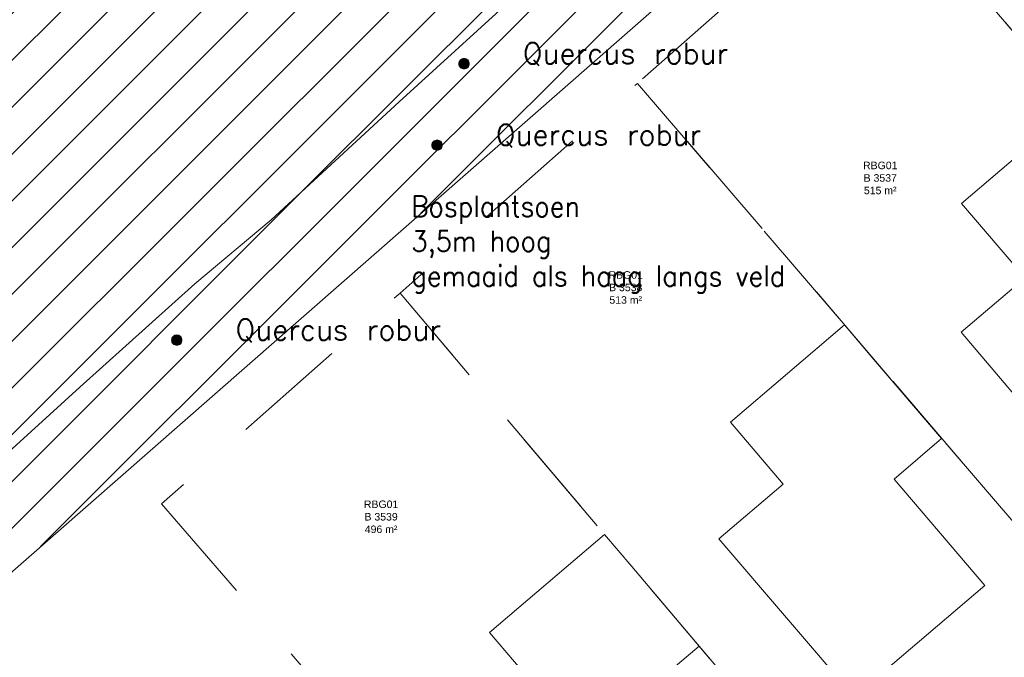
# Model space of a CAD drawing. Header units: metres. Extents: x 102852 to 107197, y 385458 to 392889.
# Tile 25 of 50: x 106858 to 106905, y 392542 to 392573. Entities that reach past the tile are written whole.
import ezdxf
from ezdxf.enums import TextEntityAlignment as Align

# ---------------------------------------------------------------- set-up
doc = ezdxf.new("R2010")
doc.units = ezdxf.units.M
doc.linetypes.add('KG-PERCEEL', pattern=[19, 5.5, -2, -2, 5.5, -2, -2])
for name, color, linetype, lineweight in [('0-BEPLANTING', 14, 'Continuous', 30), ('0-GRAS OM SPORTVELDEN', 2, 'Continuous', 30), ('_alg-maatvoering', 7, 'Continuous', 0), ('B-WE-GR-STRUIK-G', 90, 'Continuous', 13), ('B-WE-KG-GRENS-T18', 10, 'Continuous', 13), ('B-WE-KG-GRENS_PERCEEL-GV', 150, 'KG-PERCEEL', 13), ('B-WE-OG-TOPOGRAFIE_BEBOUWING-G', 8, 'Continuous', 13), ('Bomen', 84, 'Continuous', 0), ('Boomsoort', 10, 'Continuous', 0), ('N-WE-IE-TERREINAFSCHEIDING_KUNSTMATIG_HEKWERK-G', 6, 'Continuous', 0), ('X-XX-AL-VERWIJZING-S', 7, 'Continuous', 30)]:
    doc.layers.add(name, color=color, linetype=linetype, lineweight=lineweight)
doc.styles.add('arial', font='arial.ttf')
doc.styles.add('NLCS-ISO-T25', font='NLCS-ISO.ttf')
doc.styles.add('Style-txt', font='txt.shx')
pattern_1 = [(45, (0, 0), (-1.122532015, 1.122532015), [])]

# ---------------------------------------------------------------- blocks, each defined once
blk = doc.blocks.new('kadata_3')
at = {"layer": 'B-WE-KG-GRENS_PERCEEL-GV'}
for points in [[(106898.673, 392579.82), (106920.8, 392553.844), (106921.512, 392554.403), (106899.835, 392580.847)], [(106898.673, 392579.82), (106887.193, 392569.673), (106909.2, 392543.974), (106920.8, 392553.844)], [(106909.2, 392543.974), (106887.193, 392569.673), (106875.803, 392559.605), (106897.292, 392534.241)], [(106864.367, 392549.496), (106885.892, 392524.568), (106897.292, 392534.241), (106875.803, 392559.605)]]:
    blk.add_3dface(points, dxfattribs=at)
at = {"layer": 'B-WE-OG-TOPOGRAFIE_BEBOUWING-G', "flags": 128}
for points in [[(106910.17, 392566.34), (106908.234, 392568.61), (106902.723, 392563.915), (106905.771, 392560.337), (106902.71, 392557.729), (106905.94, 392553.93), (106909.18, 392550.12), (106915.47, 392555.48), (106911.13, 392560.57), (106913.42, 392562.53), (106910.17, 392566.34)], [(106898.52, 392556.43), (106897.115, 392558.079), (106891.642, 392553.416), (106894.171, 392550.447), (106891.089, 392547.821), (106894.33, 392544.031), (106897.58, 392540.23), (106903.85, 392545.58), (106899.49, 392550.68), (106901.77, 392552.63), (106898.52, 392556.43)], [(106886.918, 392546.485), (106885.608, 392548.022), (106880.092, 392543.323), (106882.491, 392540.506), (106879.441, 392537.908), (106882.67, 392534.1), (106885.9, 392530.29), (106892.19, 392535.62), (106887.86, 392540.73), (106890.15, 392542.67), (106886.918, 392546.485)]]:
    blk.add_lwpolyline(points, dxfattribs=at)
at = {"layer": 'B-WE-KG-GRENS-T18', "char_height": 0.36, "attachment_point": 5, "style": 'NLCS-ISO-T25'}
for s, insert in [('\\fArial|b0|i0|c00|p39;RBG01\\PB 3537\\P515 m²', (106898.829, 392565.133)), ('\\fArial|b0|i0|c00|p39;RBG01\\PB 3538\\P513 m²', (106886.624, 392559.878)), ('\\fArial|b0|i0|c00|p39;RBG01\\PB 3539\\P496 m²', (106874.894, 392548.875))]:
    blk.add_mtext(s, dxfattribs=dict(at, insert=insert))
blk = doc.blocks.new('MPOLYGON_112')
at = {"layer": 'Bomen', "flags": 128}
for points in [[(106878.774, 392570.849), (106878.731, 392570.826), (106879.009, 392570.826)], [(106878.821, 392570.863), (106878.774, 392570.849), (106878.966, 392570.849)], [(106878.774, 392570.849), (106878.966, 392570.849), (106879.009, 392570.826)], [(106878.87, 392570.868), (106878.821, 392570.863), (106878.919, 392570.863)], [(106878.821, 392570.863), (106878.919, 392570.863), (106878.966, 392570.849)], [(106878.625, 392570.667), (106878.62, 392570.618), (106879.12, 392570.618)], [(106878.62, 392570.618), (106878.625, 392570.569), (106879.115, 392570.569)], [(106878.62, 392570.618), (106879.12, 392570.618), (106879.115, 392570.569)], [(106878.639, 392570.714), (106878.625, 392570.667), (106879.115, 392570.667)], [(106878.625, 392570.667), (106879.115, 392570.667), (106879.12, 392570.618)], [(106878.625, 392570.569), (106878.639, 392570.522), (106879.101, 392570.522)], [(106878.625, 392570.569), (106879.115, 392570.569), (106879.101, 392570.522)], [(106878.662, 392570.757), (106878.639, 392570.714), (106879.101, 392570.714)], [(106878.639, 392570.714), (106879.101, 392570.714), (106879.115, 392570.667)], [(106878.639, 392570.522), (106878.662, 392570.479), (106879.078, 392570.479)], [(106878.639, 392570.522), (106879.101, 392570.522), (106879.078, 392570.479)], [(106878.693, 392570.795), (106878.662, 392570.757), (106879.078, 392570.757)], [(106878.662, 392570.757), (106879.078, 392570.757), (106879.101, 392570.714)], [(106878.662, 392570.479), (106878.693, 392570.441), (106879.047, 392570.441)], [(106878.662, 392570.479), (106879.078, 392570.479), (106879.047, 392570.441)], [(106878.731, 392570.826), (106878.693, 392570.795), (106879.047, 392570.795)], [(106878.693, 392570.795), (106879.047, 392570.795), (106879.078, 392570.757)], [(106878.693, 392570.441), (106878.731, 392570.41), (106879.009, 392570.41)], [(106878.693, 392570.441), (106879.047, 392570.441), (106879.009, 392570.41)], [(106878.731, 392570.826), (106879.009, 392570.826), (106879.047, 392570.795)], [(106878.731, 392570.41), (106878.774, 392570.387), (106878.966, 392570.387)], [(106878.731, 392570.41), (106879.009, 392570.41), (106878.966, 392570.387)], [(106878.774, 392570.387), (106878.821, 392570.373), (106878.919, 392570.373)], [(106878.774, 392570.387), (106878.966, 392570.387), (106878.919, 392570.373)], [(106878.821, 392570.373), (106878.919, 392570.373), (106878.87, 392570.368)]]:
    blk.add_lwpolyline(points, close=True, dxfattribs=at)
at = {"layer": 'Bomen', "color": 74, "true_color": 0x55aa00, "flags": 128}
for points in [[(106878.731, 392570.826), (106878.774, 392570.849)], [(106878.774, 392570.849), (106878.821, 392570.863)], [(106878.821, 392570.863), (106878.87, 392570.868)], [(106878.87, 392570.868), (106878.919, 392570.863)], [(106878.919, 392570.863), (106878.966, 392570.849)], [(106878.966, 392570.849), (106879.009, 392570.826)], [(106878.62, 392570.618), (106878.625, 392570.667)], [(106878.625, 392570.569), (106878.62, 392570.618)], [(106878.625, 392570.667), (106878.639, 392570.714)], [(106878.639, 392570.522), (106878.625, 392570.569)], [(106878.639, 392570.714), (106878.662, 392570.757)], [(106878.662, 392570.479), (106878.639, 392570.522)], [(106878.662, 392570.757), (106878.693, 392570.795)], [(106878.693, 392570.441), (106878.662, 392570.479)], [(106878.693, 392570.795), (106878.731, 392570.826)], [(106878.731, 392570.41), (106878.693, 392570.441)], [(106878.774, 392570.387), (106878.731, 392570.41)], [(106878.821, 392570.373), (106878.774, 392570.387)], [(106878.87, 392570.368), (106878.821, 392570.373)], [(106878.919, 392570.373), (106878.87, 392570.368)], [(106878.966, 392570.387), (106878.919, 392570.373)], [(106879.009, 392570.41), (106878.966, 392570.387)], [(106879.009, 392570.826), (106879.047, 392570.795)], [(106879.047, 392570.441), (106879.009, 392570.41)], [(106879.047, 392570.795), (106879.078, 392570.757)], [(106879.078, 392570.479), (106879.047, 392570.441)], [(106879.078, 392570.757), (106879.101, 392570.714)], [(106879.101, 392570.522), (106879.078, 392570.479)], [(106879.101, 392570.714), (106879.115, 392570.667)], [(106879.115, 392570.569), (106879.101, 392570.522)], [(106879.115, 392570.667), (106879.12, 392570.618)], [(106879.12, 392570.618), (106879.115, 392570.569)]]:
    blk.add_lwpolyline(points, dxfattribs=at)
at = {"layer": 'Bomen'}
for points in [[(106878.774, 392570.849), (106878.731, 392570.826), (106879.009, 392570.826)], [(106878.821, 392570.863), (106878.774, 392570.849), (106878.966, 392570.849)], [(106878.774, 392570.849), (106878.966, 392570.849), (106879.009, 392570.826)], [(106878.87, 392570.868), (106878.821, 392570.863), (106878.919, 392570.863)], [(106878.821, 392570.863), (106878.919, 392570.863), (106878.966, 392570.849)], [(106878.625, 392570.667), (106878.62, 392570.618), (106879.12, 392570.618)], [(106878.639, 392570.714), (106878.625, 392570.667), (106879.115, 392570.667)], [(106878.625, 392570.667), (106879.115, 392570.667), (106879.12, 392570.618)], [(106878.662, 392570.757), (106878.639, 392570.714), (106879.101, 392570.714)], [(106878.639, 392570.714), (106879.101, 392570.714), (106879.115, 392570.667)], [(106878.693, 392570.795), (106878.662, 392570.757), (106879.078, 392570.757)], [(106878.662, 392570.757), (106879.078, 392570.757), (106879.101, 392570.714)], [(106878.731, 392570.826), (106878.693, 392570.795), (106879.047, 392570.795)], [(106878.693, 392570.795), (106879.047, 392570.795), (106879.078, 392570.757)], [(106878.731, 392570.826), (106879.009, 392570.826), (106879.047, 392570.795)]]:
    blk.add_solid(points, dxfattribs=at)
at = {"layer": 'Bomen', "extrusion": (0, 0, -1)}
for points in [[(-106878.62, 392570.618), (-106878.625, 392570.569), (-106879.115, 392570.569)], [(-106878.62, 392570.618), (-106879.12, 392570.618), (-106879.115, 392570.569)], [(-106878.625, 392570.569), (-106878.639, 392570.522), (-106879.101, 392570.522)], [(-106878.625, 392570.569), (-106879.115, 392570.569), (-106879.101, 392570.522)], [(-106878.639, 392570.522), (-106878.662, 392570.479), (-106879.078, 392570.479)], [(-106878.639, 392570.522), (-106879.101, 392570.522), (-106879.078, 392570.479)], [(-106878.662, 392570.479), (-106878.693, 392570.441), (-106879.047, 392570.441)], [(-106878.662, 392570.479), (-106879.078, 392570.479), (-106879.047, 392570.441)], [(-106878.693, 392570.441), (-106878.731, 392570.41), (-106879.009, 392570.41)], [(-106878.693, 392570.441), (-106879.047, 392570.441), (-106879.009, 392570.41)], [(-106878.731, 392570.41), (-106878.774, 392570.387), (-106878.966, 392570.387)], [(-106878.731, 392570.41), (-106879.009, 392570.41), (-106878.966, 392570.387)], [(-106878.774, 392570.387), (-106878.821, 392570.373), (-106878.919, 392570.373)], [(-106878.774, 392570.387), (-106878.966, 392570.387), (-106878.919, 392570.373)], [(-106878.821, 392570.373), (-106878.919, 392570.373), (-106878.87, 392570.368)]]:
    blk.add_solid(points, dxfattribs=at)
blk = doc.blocks.new('MPOLYGON_139')
at = {"layer": 'Bomen', "flags": 128}
for points in [[(106864.851, 392557.403), (106864.846, 392557.354), (106865.346, 392557.354)], [(106864.846, 392557.354), (106864.851, 392557.305), (106865.342, 392557.305)], [(106864.846, 392557.354), (106865.346, 392557.354), (106865.342, 392557.305)], [(106864.865, 392557.45), (106864.851, 392557.403), (106865.342, 392557.403)], [(106864.851, 392557.403), (106865.342, 392557.403), (106865.346, 392557.354)], [(106864.851, 392557.305), (106864.865, 392557.259), (106865.327, 392557.259)], [(106864.851, 392557.305), (106865.342, 392557.305), (106865.327, 392557.259)], [(106864.888, 392557.493), (106864.865, 392557.45), (106865.327, 392557.45)], [(106864.865, 392557.45), (106865.327, 392557.45), (106865.342, 392557.403)], [(106864.865, 392557.259), (106864.888, 392557.215), (106865.304, 392557.215)], [(106864.865, 392557.259), (106865.327, 392557.259), (106865.304, 392557.215)], [(106864.92, 392557.531), (106864.888, 392557.493), (106865.304, 392557.493)], [(106864.888, 392557.493), (106865.304, 392557.493), (106865.327, 392557.45)], [(106864.888, 392557.215), (106864.92, 392557.177), (106865.273, 392557.177)], [(106864.888, 392557.215), (106865.304, 392557.215), (106865.273, 392557.177)], [(106864.957, 392557.562), (106864.92, 392557.531), (106865.273, 392557.531)], [(106864.92, 392557.531), (106865.273, 392557.531), (106865.304, 392557.493)], [(106864.92, 392557.177), (106864.957, 392557.146), (106865.235, 392557.146)], [(106864.92, 392557.177), (106865.273, 392557.177), (106865.235, 392557.146)], [(106865.001, 392557.585), (106864.957, 392557.562), (106865.235, 392557.562)], [(106864.957, 392557.562), (106865.235, 392557.562), (106865.273, 392557.531)], [(106864.957, 392557.146), (106865.001, 392557.123), (106865.192, 392557.123)], [(106864.957, 392557.146), (106865.235, 392557.146), (106865.192, 392557.123)], [(106865.048, 392557.599), (106865.001, 392557.585), (106865.192, 392557.585)], [(106865.001, 392557.585), (106865.192, 392557.585), (106865.235, 392557.562)], [(106865.096, 392557.604), (106865.048, 392557.599), (106865.145, 392557.599)], [(106865.048, 392557.599), (106865.145, 392557.599), (106865.192, 392557.585)], [(106865.001, 392557.123), (106865.048, 392557.109), (106865.145, 392557.109)], [(106865.001, 392557.123), (106865.192, 392557.123), (106865.145, 392557.109)], [(106865.048, 392557.109), (106865.145, 392557.109), (106865.096, 392557.104)]]:
    blk.add_lwpolyline(points, close=True, dxfattribs=at)
at = {"layer": 'Bomen', "color": 74, "true_color": 0x55aa00, "flags": 128}
for points in [[(106864.846, 392557.354), (106864.851, 392557.403)], [(106864.851, 392557.305), (106864.846, 392557.354)], [(106864.851, 392557.403), (106864.865, 392557.45)], [(106864.865, 392557.259), (106864.851, 392557.305)], [(106864.865, 392557.45), (106864.888, 392557.493)], [(106864.888, 392557.215), (106864.865, 392557.259)], [(106864.888, 392557.493), (106864.92, 392557.531)], [(106864.92, 392557.177), (106864.888, 392557.215)], [(106864.92, 392557.531), (106864.957, 392557.562)], [(106864.957, 392557.146), (106864.92, 392557.177)], [(106864.957, 392557.562), (106865.001, 392557.585)], [(106865.001, 392557.123), (106864.957, 392557.146)], [(106865.001, 392557.585), (106865.048, 392557.599)], [(106865.048, 392557.599), (106865.096, 392557.604)], [(106865.096, 392557.604), (106865.145, 392557.599)], [(106865.145, 392557.599), (106865.192, 392557.585)], [(106865.192, 392557.585), (106865.235, 392557.562)], [(106865.235, 392557.146), (106865.192, 392557.123)], [(106865.235, 392557.562), (106865.273, 392557.531)], [(106865.273, 392557.177), (106865.235, 392557.146)], [(106865.273, 392557.531), (106865.304, 392557.493)], [(106865.304, 392557.215), (106865.273, 392557.177)], [(106865.304, 392557.493), (106865.327, 392557.45)], [(106865.327, 392557.259), (106865.304, 392557.215)], [(106865.327, 392557.45), (106865.342, 392557.403)], [(106865.342, 392557.305), (106865.327, 392557.259)], [(106865.342, 392557.403), (106865.346, 392557.354)], [(106865.346, 392557.354), (106865.342, 392557.305)], [(106865.048, 392557.109), (106865.001, 392557.123)], [(106865.096, 392557.104), (106865.048, 392557.109)], [(106865.145, 392557.109), (106865.096, 392557.104)], [(106865.192, 392557.123), (106865.145, 392557.109)]]:
    blk.add_lwpolyline(points, dxfattribs=at)
at = {"layer": 'Bomen'}
for points in [[(106864.851, 392557.403), (106864.846, 392557.354), (106865.346, 392557.354)], [(106864.865, 392557.45), (106864.851, 392557.403), (106865.342, 392557.403)], [(106864.851, 392557.403), (106865.342, 392557.403), (106865.346, 392557.354)], [(106864.888, 392557.493), (106864.865, 392557.45), (106865.327, 392557.45)], [(106864.865, 392557.45), (106865.327, 392557.45), (106865.342, 392557.403)], [(106864.92, 392557.531), (106864.888, 392557.493), (106865.304, 392557.493)], [(106864.888, 392557.493), (106865.304, 392557.493), (106865.327, 392557.45)], [(106864.957, 392557.562), (106864.92, 392557.531), (106865.273, 392557.531)], [(106864.92, 392557.531), (106865.273, 392557.531), (106865.304, 392557.493)], [(106865.001, 392557.585), (106864.957, 392557.562), (106865.235, 392557.562)], [(106864.957, 392557.562), (106865.235, 392557.562), (106865.273, 392557.531)], [(106865.048, 392557.599), (106865.001, 392557.585), (106865.192, 392557.585)], [(106865.001, 392557.585), (106865.192, 392557.585), (106865.235, 392557.562)], [(106865.096, 392557.604), (106865.048, 392557.599), (106865.145, 392557.599)], [(106865.048, 392557.599), (106865.145, 392557.599), (106865.192, 392557.585)]]:
    blk.add_solid(points, dxfattribs=at)
at = {"layer": 'Bomen', "extrusion": (0, 0, -1)}
for points in [[(-106864.846, 392557.354), (-106864.851, 392557.305), (-106865.342, 392557.305)], [(-106864.846, 392557.354), (-106865.346, 392557.354), (-106865.342, 392557.305)], [(-106864.851, 392557.305), (-106864.865, 392557.259), (-106865.327, 392557.259)], [(-106864.851, 392557.305), (-106865.342, 392557.305), (-106865.327, 392557.259)], [(-106864.865, 392557.259), (-106864.888, 392557.215), (-106865.304, 392557.215)], [(-106864.865, 392557.259), (-106865.327, 392557.259), (-106865.304, 392557.215)], [(-106864.888, 392557.215), (-106864.92, 392557.177), (-106865.273, 392557.177)], [(-106864.888, 392557.215), (-106865.304, 392557.215), (-106865.273, 392557.177)], [(-106864.92, 392557.177), (-106864.957, 392557.146), (-106865.235, 392557.146)], [(-106864.92, 392557.177), (-106865.273, 392557.177), (-106865.235, 392557.146)], [(-106864.957, 392557.146), (-106865.001, 392557.123), (-106865.192, 392557.123)], [(-106864.957, 392557.146), (-106865.235, 392557.146), (-106865.192, 392557.123)], [(-106865.001, 392557.123), (-106865.048, 392557.109), (-106865.145, 392557.109)], [(-106865.001, 392557.123), (-106865.192, 392557.123), (-106865.145, 392557.109)], [(-106865.048, 392557.109), (-106865.145, 392557.109), (-106865.096, 392557.104)]]:
    blk.add_solid(points, dxfattribs=at)
blk = doc.blocks.new('MPOLYGON_140')
at = {"layer": 'Bomen', "flags": 128}
for points in [[(106877.331, 392566.756), (106877.327, 392566.707), (106877.827, 392566.707)], [(106877.327, 392566.707), (106877.331, 392566.658), (106877.822, 392566.658)], [(106877.327, 392566.707), (106877.827, 392566.707), (106877.822, 392566.658)], [(106877.346, 392566.803), (106877.331, 392566.756), (106877.822, 392566.756)], [(106877.331, 392566.756), (106877.822, 392566.756), (106877.827, 392566.707)], [(106877.331, 392566.658), (106877.346, 392566.611), (106877.808, 392566.611)], [(106877.331, 392566.658), (106877.822, 392566.658), (106877.808, 392566.611)], [(106877.369, 392566.846), (106877.346, 392566.803), (106877.808, 392566.803)], [(106877.346, 392566.803), (106877.808, 392566.803), (106877.822, 392566.756)], [(106877.346, 392566.611), (106877.369, 392566.568), (106877.785, 392566.568)], [(106877.346, 392566.611), (106877.808, 392566.611), (106877.785, 392566.568)], [(106877.4, 392566.884), (106877.369, 392566.846), (106877.785, 392566.846)], [(106877.369, 392566.846), (106877.785, 392566.846), (106877.808, 392566.803)], [(106877.438, 392566.915), (106877.4, 392566.884), (106877.753, 392566.884)], [(106877.4, 392566.884), (106877.753, 392566.884), (106877.785, 392566.846)], [(106877.481, 392566.938), (106877.438, 392566.915), (106877.716, 392566.915)], [(106877.438, 392566.915), (106877.716, 392566.915), (106877.753, 392566.884)], [(106877.528, 392566.952), (106877.481, 392566.938), (106877.672, 392566.938)], [(106877.481, 392566.938), (106877.672, 392566.938), (106877.716, 392566.915)], [(106877.577, 392566.957), (106877.528, 392566.952), (106877.625, 392566.952)], [(106877.528, 392566.952), (106877.625, 392566.952), (106877.672, 392566.938)], [(106877.369, 392566.568), (106877.4, 392566.53), (106877.753, 392566.53)], [(106877.369, 392566.568), (106877.785, 392566.568), (106877.753, 392566.53)], [(106877.4, 392566.53), (106877.438, 392566.499), (106877.716, 392566.499)], [(106877.4, 392566.53), (106877.753, 392566.53), (106877.716, 392566.499)], [(106877.438, 392566.499), (106877.481, 392566.476), (106877.672, 392566.476)], [(106877.438, 392566.499), (106877.716, 392566.499), (106877.672, 392566.476)], [(106877.481, 392566.476), (106877.528, 392566.462), (106877.625, 392566.462)], [(106877.481, 392566.476), (106877.672, 392566.476), (106877.625, 392566.462)], [(106877.528, 392566.462), (106877.625, 392566.462), (106877.577, 392566.457)]]:
    blk.add_lwpolyline(points, close=True, dxfattribs=at)
at = {"layer": 'Bomen', "color": 74, "true_color": 0x55aa00, "flags": 128}
for points in [[(106877.327, 392566.707), (106877.331, 392566.756)], [(106877.331, 392566.658), (106877.327, 392566.707)], [(106877.331, 392566.756), (106877.346, 392566.803)], [(106877.346, 392566.611), (106877.331, 392566.658)], [(106877.346, 392566.803), (106877.369, 392566.846)], [(106877.369, 392566.568), (106877.346, 392566.611)], [(106877.369, 392566.846), (106877.4, 392566.884)], [(106877.4, 392566.884), (106877.438, 392566.915)], [(106877.438, 392566.915), (106877.481, 392566.938)], [(106877.481, 392566.938), (106877.528, 392566.952)], [(106877.528, 392566.952), (106877.577, 392566.957)], [(106877.577, 392566.957), (106877.625, 392566.952)], [(106877.625, 392566.952), (106877.672, 392566.938)], [(106877.672, 392566.938), (106877.716, 392566.915)], [(106877.716, 392566.915), (106877.753, 392566.884)], [(106877.753, 392566.884), (106877.785, 392566.846)], [(106877.785, 392566.846), (106877.808, 392566.803)], [(106877.808, 392566.611), (106877.785, 392566.568)], [(106877.808, 392566.803), (106877.822, 392566.756)], [(106877.822, 392566.658), (106877.808, 392566.611)], [(106877.822, 392566.756), (106877.827, 392566.707)], [(106877.827, 392566.707), (106877.822, 392566.658)], [(106877.4, 392566.53), (106877.369, 392566.568)], [(106877.438, 392566.499), (106877.4, 392566.53)], [(106877.481, 392566.476), (106877.438, 392566.499)], [(106877.528, 392566.462), (106877.481, 392566.476)], [(106877.577, 392566.457), (106877.528, 392566.462)], [(106877.625, 392566.462), (106877.577, 392566.457)], [(106877.672, 392566.476), (106877.625, 392566.462)], [(106877.716, 392566.499), (106877.672, 392566.476)], [(106877.753, 392566.53), (106877.716, 392566.499)], [(106877.785, 392566.568), (106877.753, 392566.53)]]:
    blk.add_lwpolyline(points, dxfattribs=at)
at = {"layer": 'Bomen'}
for points in [[(106877.331, 392566.756), (106877.327, 392566.707), (106877.827, 392566.707)], [(106877.346, 392566.803), (106877.331, 392566.756), (106877.822, 392566.756)], [(106877.331, 392566.756), (106877.822, 392566.756), (106877.827, 392566.707)], [(106877.369, 392566.846), (106877.346, 392566.803), (106877.808, 392566.803)], [(106877.346, 392566.803), (106877.808, 392566.803), (106877.822, 392566.756)], [(106877.4, 392566.884), (106877.369, 392566.846), (106877.785, 392566.846)], [(106877.369, 392566.846), (106877.785, 392566.846), (106877.808, 392566.803)], [(106877.438, 392566.915), (106877.4, 392566.884), (106877.753, 392566.884)], [(106877.4, 392566.884), (106877.753, 392566.884), (106877.785, 392566.846)], [(106877.481, 392566.938), (106877.438, 392566.915), (106877.716, 392566.915)], [(106877.438, 392566.915), (106877.716, 392566.915), (106877.753, 392566.884)], [(106877.528, 392566.952), (106877.481, 392566.938), (106877.672, 392566.938)], [(106877.481, 392566.938), (106877.672, 392566.938), (106877.716, 392566.915)], [(106877.577, 392566.957), (106877.528, 392566.952), (106877.625, 392566.952)], [(106877.528, 392566.952), (106877.625, 392566.952), (106877.672, 392566.938)]]:
    blk.add_solid(points, dxfattribs=at)
at = {"layer": 'Bomen', "extrusion": (0, 0, -1)}
for points in [[(-106877.327, 392566.707), (-106877.331, 392566.658), (-106877.822, 392566.658)], [(-106877.327, 392566.707), (-106877.827, 392566.707), (-106877.822, 392566.658)], [(-106877.331, 392566.658), (-106877.346, 392566.611), (-106877.808, 392566.611)], [(-106877.331, 392566.658), (-106877.822, 392566.658), (-106877.808, 392566.611)], [(-106877.346, 392566.611), (-106877.369, 392566.568), (-106877.785, 392566.568)], [(-106877.346, 392566.611), (-106877.808, 392566.611), (-106877.785, 392566.568)], [(-106877.369, 392566.568), (-106877.4, 392566.53), (-106877.753, 392566.53)], [(-106877.369, 392566.568), (-106877.785, 392566.568), (-106877.753, 392566.53)], [(-106877.4, 392566.53), (-106877.438, 392566.499), (-106877.716, 392566.499)], [(-106877.4, 392566.53), (-106877.753, 392566.53), (-106877.716, 392566.499)], [(-106877.438, 392566.499), (-106877.481, 392566.476), (-106877.672, 392566.476)], [(-106877.438, 392566.499), (-106877.716, 392566.499), (-106877.672, 392566.476)], [(-106877.481, 392566.476), (-106877.528, 392566.462), (-106877.625, 392566.462)], [(-106877.481, 392566.476), (-106877.672, 392566.476), (-106877.625, 392566.462)], [(-106877.528, 392566.462), (-106877.625, 392566.462), (-106877.577, 392566.457)]]:
    blk.add_solid(points, dxfattribs=at)

msp = doc.modelspace()

# ---------------------------------------------------------------- hatches: boundary and pattern name
at = {"layer": '0-BEPLANTING'}
h = msp.add_hatch(dxfattribs=at)
h.set_pattern_fill('ANSI31', color=256, scale=0.1, pattern_type=2)
h.set_pattern_definition(pattern_1)
h.paths.add_polyline_path([(106719.632, 392514.245), (106718.938, 392514.99), (106718.18, 392514.849), (106716.754, 392513.849), (106712.076, 392510.359), (106711.573, 392510.138), (106701.692, 392517.539), (106697.188, 392521.135), (106696.202, 392522.772), (106696.322, 392524.316), (106699.222, 392528.246), (106697.274, 392530.659), (106688.818, 392535.824), (106687.392, 392536.807), (106686.619, 392536.643), (106682.769, 392533.036), (106682.004, 392532.194), (106672.084, 392538.844), (106661.415, 392546.593), (106655.274, 392551.965), (106652.074, 392554.824), (106647.013, 392550.413), (106685.562, 392524.056), (106688.159, 392527.504), (106683.357, 392530.682), (106687.022, 392535.963), (106697.701, 392528.149), (106694.207, 392522.955), (106689.049, 392526.841), (106686.473, 392523.428), (106700.229, 392513.897), (106747.898, 392480.331), (106760.114, 392490.415), (106786.714, 392512.905), (106804.416, 392527.816), (106813.241, 392535.316), (106825.592, 392546.351), (106830.494, 392550.058), (106835.258, 392553.282), (106839.787, 392548.316), (106848.675, 392538.78), (106895.742, 392580.054), (106885.181, 392593.181), (106903.743, 392606.249), (106901.657, 392607.873), (106900.484, 392607.118), (106898.98, 392605.866), (106894.83, 392602.682), (106888.788, 392598.009), (106881.265, 392592.439), (106880.486, 392591.728), (106880.712, 392590.881), (106881.691, 392589.56), (106885.403, 392585.411), (106887.554, 392583.279), (106888.784, 392581.191), (106889.052, 392579.769), (106888.227, 392578.981), (106881.301, 392573.86), (106875.765, 392568.788), (106869.627, 392563.132), (106865.958, 392560.052), (106860.44, 392555.101), (106850.554, 392546.099), (106848.767, 392545.241), (106847.521, 392545.737), (106843.495, 392551.702), (106839.644, 392556.665), (106837.241, 392559.165), (106836.321, 392558.62), (106834.933, 392557.55), (106829.126, 392553.423), (106819.728, 392546.555), (106810.591, 392540.216), (106809.411, 392539.399), (106807.28, 392537.802), (106805.589, 392535.946), (106803.836, 392533.195), (106797.846, 392528.632), (106788.908, 392521.609), (106779.307, 392514.119), (106772.597, 392509.291), (106765.29, 392503.863), (106757.373, 392497.804), (106744.929, 392488.447), (106743.664, 392487.535), (106742.024, 392487.917), (106739.864, 392489.057), (106738.175, 392490.178), (106736.203, 392491.857), (106726.157, 392505.387)])
h.paths.add_polyline_path([(106699.614, 392543.22), (106698.705, 392541.649), (106697.647, 392537.64), (106698.702, 392535.525), (106704.303, 392527.935), (106712.882, 392516.441), (106713.785, 392515.756), (106715.067, 392516.126), (106716.858, 392517.388), (106717.101, 392517.731), (106716.948, 392518.396), (106712.316, 392525.322), (106709.402, 392530.571), (106708.791, 392530.144)])
at = {"layer": '0-GRAS OM SPORTVELDEN', "ltscale": 0.2}
h = msp.add_hatch(dxfattribs=at)
h.set_pattern_fill('ANSI31', color=256, scale=0.1, pattern_type=2)
h.set_pattern_definition(pattern_1)
h.paths.add_polyline_path([(106865.958, 392560.052), (106869.627, 392563.132), (106875.765, 392568.788), (106881.301, 392573.86), (106888.227, 392578.981), (106889.052, 392579.769), (106888.784, 392581.191), (106887.554, 392583.279), (106885.403, 392585.411), (106881.691, 392589.56), (106880.712, 392590.881), (106880.486, 392591.728), (106881.265, 392592.439), (106888.788, 392598.009), (106894.83, 392602.682), (106898.98, 392605.866), (106900.484, 392607.118), (106901.657, 392607.873), (106899.026, 392609.273), (106897.151, 392606.396), (106869.095, 392584.792), (106866.66, 392582.907), (106867.262, 392582.105), (106863.228, 392578.98), (106862.583, 392579.802), (106858.324, 392576.475), (106854.848, 392573.824), (106850.626, 392570.802), (106851.169, 392569.909), (106846.922, 392566.951), (106846.328, 392567.754), (106810.746, 392542.603), (106806.867, 392540.514), (106805.259, 392538.939), (106803.549, 392537.653), (106805.589, 392535.946), (106807.28, 392537.802), (106809.411, 392539.399), (106810.591, 392540.216), (106819.728, 392546.555), (106829.126, 392553.423), (106834.933, 392557.55), (106836.321, 392558.62), (106837.241, 392559.165), (106839.644, 392556.665), (106843.495, 392551.702), (106847.521, 392545.737), (106848.767, 392545.241), (106850.554, 392546.099), (106860.44, 392555.101)])

# ---------------------------------------------------------------- linework, layer by layer
at = {"layer": 'B-WE-GR-STRUIK-G', "flags": 128}
msp.add_lwpolyline([(106901.657, 392607.873), (106900.484, 392607.118), (106898.98, 392605.866), (106894.83, 392602.682), (106888.788, 392598.009), (106881.265, 392592.439), (106880.486, 392591.728), (106880.712, 392590.881), (106881.691, 392589.56), (106885.403, 392585.411), (106887.554, 392583.279), (106888.784, 392581.191), (106889.052, 392579.769), (106888.227, 392578.981), (106881.301, 392573.86), (106875.765, 392568.788), (106869.627, 392563.132), (106865.958, 392560.052), (106860.44, 392555.101), (106850.554, 392546.099)], dxfattribs=at)
at = {"layer": 'N-WE-IE-TERREINAFSCHEIDING_KUNSTMATIG_HEKWERK-G', "flags": 128}
msp.add_lwpolyline([(106686.473, 392523.428), (106700.229, 392513.897), (106747.898, 392480.331), (106760.114, 392490.415), (106786.714, 392512.905), (106804.416, 392527.816), (106813.241, 392535.316), (106825.592, 392546.351), (106830.494, 392550.058), (106835.258, 392553.282), (106839.787, 392548.316), (106848.675, 392538.78), (106895.742, 392580.054), (106885.181, 392593.181), (106903.743, 392606.249)], dxfattribs=at)

# ---------------------------------------------------------------- block references
at = {"layer": 'Bomen', "rotation": 360}
for name in ['MPOLYGON_112', 'MPOLYGON_140', 'MPOLYGON_139']:
    msp.add_blockref(name, (0, 0, 0.134), dxfattribs=at)
at = {"layer": 'X-XX-AL-VERWIJZING-S', "rotation": 360}
msp.add_blockref('kadata_3', (0, 0), dxfattribs=at)

# ---------------------------------------------------------------- texts
at = {"layer": '_alg-maatvoering', "insert": (106876.344, 392564.27), "char_height": 1, "attachment_point": 1, "style": 'arial'}
msp.add_mtext('\\FSTANDARD;Bosplantsoen \\P3,5m hoog\\Pgemaaid als haag langs veld', dxfattribs=at)
at = {"layer": 'Boomsoort', "color": 7, "style": 'Style-txt'}
for p in [(106891.537, 392570.618, 0.134), (106890.243, 392566.707, 0.134), (106877.763, 392557.354, 0.134)]:
    msp.add_text('Quercus robur', height=1, dxfattribs=at).set_placement(p, align=Align.RIGHT)

doc.saveas('drawing.dxf')
